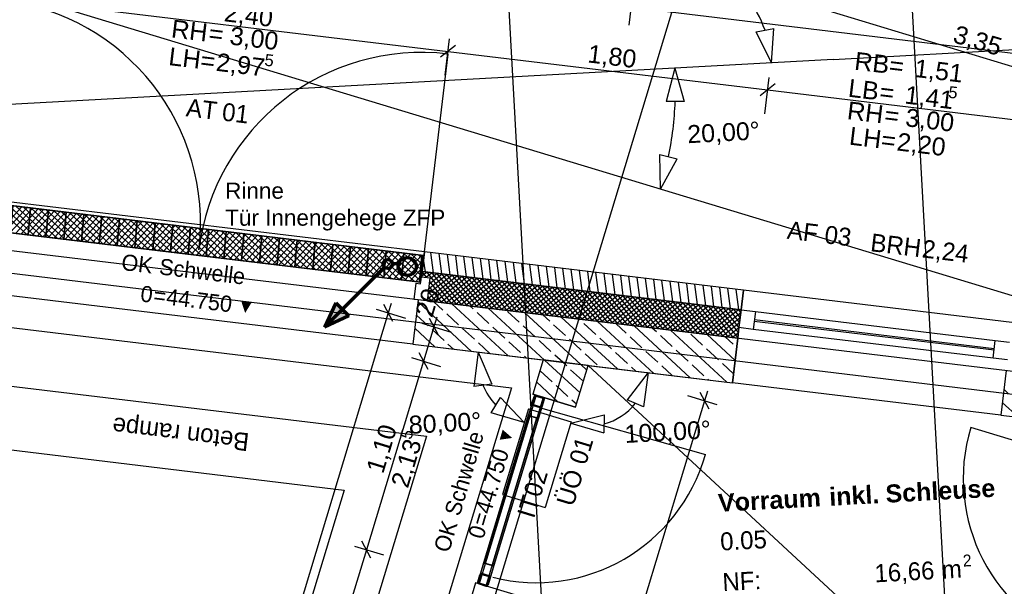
# Model space of a CAD drawing. Extents: x -181 to 1388, y 138 to 979.
# Tile 58 of 82: x 566 to 676, y 741 to 804. Entities that reach past the tile are written whole.
import ezdxf
from ezdxf.lldxf.tags import DXFTag

# ---------------------------------------------------------------- set-up
doc = ezdxf.new("R2010")
doc.units = 0
doc.layers.get('0').update_dxf_attribs({"lineweight": 25})
for name, color, linetype, lineweight, true_color in [('01 Allgemein Beschriftung', 7, 'Continuous', 25, 0x848484), ('01AFU Allgemein Bemaßung', 7, 'Continuous', 25, 0x848484), ('02 Raster Bemaßung', 7, 'Continuous', 25, 0x848484), ('20 Außenwände', 7, 'Continuous', 25, 0x848484), ('20 Bodenaufbau - Gefällelinien', 7, 'Continuous', 25, 0x848484), ('20 Dach Stb-Decke', 7, 'Continuous', 25, 0x848484), ('20 Fundament', 7, 'Continuous', 25, 0x848484), ('20 Gitterwände', 7, 'Continuous', 25, 0x848484), ('20 Höhen Schwellen', 7, 'Continuous', 25, 0x848484), ('20 Innenwände', 7, 'Continuous', 25, 0x848484), ('20 Räume Innen', 7, 'Continuous', 25, 0x848484), ('70 Bodenabläufe+Rinnen', 7, 'Continuous', 25, 0x848484), ('A-0', 7, 'Continuous', 25, 0x848484), ('S_Einrichtung', 7, 'Continuous', 35, 0x9dff9d), ('S_Schmutzwasser', 5, 'Continuous', 70, 0x0000ff)]:
    doc.layers.add(name, color=color, linetype=linetype, lineweight=lineweight, true_color=true_color)
doc.layers.add('02 Raster Gebäude', color=7, linetype='Continuous', lineweight=25)
doc.layers.add('X_Text', color=7, linetype='Continuous', lineweight=25)
doc.styles.get("Standard").update_dxf_attribs({"font": 'arial.ttf'})
tags = doc.linetypes.add('Raster', pattern=[0.2, 0.1, -0.05, 0, -0.05]).pattern_tags.tags
tags[10:11] = [DXFTag(74, 4), DXFTag(75, 0), DXFTag(340, '0'), DXFTag(46, 1.0), DXFTag(50, 0.0), DXFTag(44, 0.0), DXFTag(45, 0.0)]
tags[8:9] = [DXFTag(74, 4), DXFTag(75, 0), DXFTag(340, '0'), DXFTag(46, 1.0), DXFTag(50, 0.0), DXFTag(44, 0.0), DXFTag(45, 0.0)]
tags[6:7] = [DXFTag(74, 4), DXFTag(75, 0), DXFTag(340, '0'), DXFTag(46, 1.0), DXFTag(50, 0.0), DXFTag(44, 0.0), DXFTag(45, 0.0)]
tags[4:5] = [DXFTag(74, 4), DXFTag(75, 0), DXFTag(340, '0'), DXFTag(46, 1.0), DXFTag(50, 0.0), DXFTag(44, 0.0), DXFTag(45, 0.0)]
tags = doc.linetypes.add('Strichlinie', pattern=[0.75, 0.5, -0.25]).pattern_tags.tags
tags[6:7] = [DXFTag(74, 4), DXFTag(75, 0), DXFTag(340, '0'), DXFTag(46, 1.0), DXFTag(50, 0.0), DXFTag(44, 0.0), DXFTag(45, 0.0)]
tags[4:5] = [DXFTag(74, 4), DXFTag(75, 0), DXFTag(340, '0'), DXFTag(46, 1.0), DXFTag(50, 0.0), DXFTag(44, 0.0), DXFTag(45, 0.0)]
tags = doc.linetypes.add('Strichlinie eng', pattern=[0.115, 0.075, -0.04]).pattern_tags.tags
tags[6:7] = [DXFTag(74, 4), DXFTag(75, 0), DXFTag(340, '0'), DXFTag(46, 1.0), DXFTag(50, 0.0), DXFTag(44, 0.0), DXFTag(45, 0.0)]
tags[4:5] = [DXFTag(74, 4), DXFTag(75, 0), DXFTag(340, '0'), DXFTag(46, 1.0), DXFTag(50, 0.0), DXFTag(44, 0.0), DXFTag(45, 0.0)]
tags = doc.linetypes.add('Öffnungslinie Tür Fenster', pattern=[0.115, 0.075, -0.04]).pattern_tags.tags
tags[6:7] = [DXFTag(74, 4), DXFTag(75, 0), DXFTag(340, '0'), DXFTag(46, 1.0), DXFTag(50, 0.0), DXFTag(44, 0.0), DXFTag(45, 0.0)]
tags[4:5] = [DXFTag(74, 4), DXFTag(75, 0), DXFTag(340, '0'), DXFTag(46, 1.0), DXFTag(50, 0.0), DXFTag(44, 0.0), DXFTag(45, 0.0)]

# ---------------------------------------------------------------- blocks, each defined once
blk = doc.blocks.new('Referenz-A07F5V09WF')
at = {"layer": '01AFU Allgemein Bemaßung', "lineweight": -2}
for p, q in [((564.56, 806.88), (614.21, 800.9)), ((634.44, 803.84), (634.85, 807.23)), ((634.68, 805.83), (741.52, 792.96)), ((613.88, 798.23), (614.37, 802.3)), ((615.04, 801.56), (613.37, 800.25)), ((614.21, 800.9), (649.9, 796.6)), ((649.58, 793.93), (650.07, 798)), ((650.73, 797.26), (649.06, 795.95)), ((649.9, 796.6), (679.88, 792.99)), ((608.02, 770.76), (607.02, 772.63)), ((607.85, 772.77), (607.52, 771.7)), ((607.52, 771.7), (553.11, 592.25)), ((606.17, 772.11), (609.43, 771.12)), ((612.94, 771.23), (612.62, 770.15)), ((611.27, 770.56), (614.53, 769.57)), ((612.62, 770.15), (611.46, 766.32)), ((613.12, 769.22), (612.12, 771.09)), ((611.96, 765.39), (610.96, 767.26)), ((617.57, 767.33), (617.09, 763.49)), ((617.57, 767.33), (619.07, 763.77)), ((611.46, 766.32), (605.07, 745.27)), ((610.11, 766.73), (613.37, 765.74)), ((636.57, 765.04), (634.19, 761.99)), ((636.57, 765.04), (636.04, 761.21)), ((619.07, 763.77), (617.09, 763.49)), ((640.95, 762.48), (644.21, 761.49)), ((643.36, 760.96), (642.36, 762.84)), ((643.19, 762.98), (642.86, 761.9)), ((619, 760.56), (620.05, 762.27)), ((622.7, 759.46), (620.05, 762.27)), ((642.86, 761.9), (625.09, 703.34)), ((636.04, 761.21), (634.19, 761.99)), ((622.7, 759.46), (619, 760.56)), ((627.9, 759.38), (631.65, 760.33)), ((631.65, 760.33), (631.62, 758.33)), ((627.9, 759.38), (631.62, 758.33)), ((605.57, 744.33), (604.57, 746.21)), ((605.07, 745.27), (581.2, 666.54)), ((603.73, 745.68), (606.99, 744.69))]:
    blk.add_line(p, q, dxfattribs=at)
for centre, major_axis, end_param in [((624.82, 766.45), (-6.74, -2.82), 0.363779), ((629.86, 765.84), (1.77, -6.52), 0.625311)]:
    blk.add_ellipse(centre, major_axis=major_axis, ratio=1, start_param=0, end_param=end_param, dxfattribs=at)
at = {"layer": '02 Raster Bemaßung', "lineweight": -2}
for p, q in [((640.73, 810.3), (704.89, 790.85)), ((648.63, 803.08), (650.59, 803.47)), ((650.35, 799.62), (650.59, 803.47)), ((650.35, 799.62), (648.63, 803.08)), ((639.55, 799.02), (638.58, 795.29)), ((639.55, 799.02), (640.58, 795.3)), ((640.58, 795.3), (638.58, 795.29)), ((637.87, 789.4), (639.81, 788.91)), ((637.93, 785.53), (637.87, 789.4)), ((637.93, 785.53), (639.81, 788.91))]:
    blk.add_line(p, q, dxfattribs=at)
for centre, major_axis, end_param in [((637.27, 798.9), (12.34, 4.37), 0.649594), ((600.49, 796.89), (38.35, -7.73), 0.158195)]:
    blk.add_ellipse(centre, major_axis=major_axis, ratio=1, start_param=0, end_param=end_param, dxfattribs=at)
at = {"layer": '02 Raster Gebäude', "linetype": 'Raster', "lineweight": -2, "ltscale": 56.250004}
for p, q in [((658.77, 938.92), (695.78, 262.8)), ((613.84, 936.46), (650.81, 260.98)), ((1025.39, 668.07), (295.57, 889.33)), ((301.62, 807.89), (815.81, 745.97)), ((478.81, 276.29), (639.42, 805.98)), ((657.21, 799.99), (724.1, 803.65)), ((657.21, 799.99), (306.06, 780.77))]:
    blk.add_line(p, q, dxfattribs=at)
at = {"layer": '02 Raster Gebäude', "linetype": 'ByBlock', "lineweight": -2, "ltscale": 56.250004}
blk.add_line((657.21, 799.99), (657.21, 799.99), dxfattribs=at)
blk.add_line((657.21, 799.99), (657.21, 799.99), dxfattribs=at)
at = {"layer": '20 Außenwände', "linetype": 'Strichlinie eng', "lineweight": -2, "ltscale": 56.250004}
blk.add_line((611.22, 775.74), (614.21, 800.6), dxfattribs=at)
at = {"layer": '20 Außenwände', "lineweight": -2}
for p, q in [((611.57, 778.52), (561.81, 784.51)), ((611.57, 778.52), (611.31, 776.34)), ((647.2, 774.23), (611.57, 778.52)), ((612.58, 776.19), (612.29, 778.44)), ((613.5, 776.07), (613.21, 778.32)), ((614.42, 775.96), (614.13, 778.21)), ((615.34, 775.85), (615.05, 778.1)), ((616.26, 775.74), (615.97, 777.99)), ((617.19, 775.63), (616.9, 777.88)), ((611.66, 776.3), (611.47, 777.71)), ((618.11, 775.52), (617.82, 777.77)), ((619.03, 775.41), (618.74, 777.66)), ((619.95, 775.3), (619.66, 777.55)), ((620.87, 775.19), (620.58, 777.44)), ((621.79, 775.08), (621.5, 777.33)), ((622.72, 774.96), (622.43, 777.21)), ((623.64, 774.85), (623.35, 777.1)), ((624.56, 774.74), (624.27, 776.99)), ((625.48, 774.63), (625.19, 776.88)), ((626.4, 774.52), (626.11, 776.77)), ((611.12, 774.95), (611.22, 775.74)), ((611.22, 775.74), (612.17, 775.63)), ((611.31, 776.34), (611.24, 775.74)), ((611.88, 776.27), (611.24, 775.77)), ((611.24, 775.74), (612.17, 775.63)), ((611.3, 776.27), (611.76, 775.68)), ((646.94, 772.05), (611.31, 776.34)), ((611.32, 776.34), (611.31, 776.33)), ((612.44, 776.2), (611.77, 775.68)), ((611.8, 776.28), (614.59, 772.72)), ((612.17, 775.63), (611.86, 773.05)), ((615.25, 775.86), (611.88, 773.22)), ((614.69, 775.93), (611.95, 773.78)), ((614.13, 776), (612.01, 774.34)), ((613.57, 776.07), (612.08, 774.9)), ((613, 776.13), (612.15, 775.46)), ((615.81, 775.8), (612.25, 773)), ((612.36, 776.21), (615.15, 772.65)), ((616.37, 775.73), (612.81, 772.93)), ((612.92, 776.14), (615.71, 772.58)), ((616.94, 775.66), (613.38, 772.87)), ((613.48, 776.08), (616.28, 772.52)), ((617.5, 775.59), (613.94, 772.8)), ((614.04, 776.01), (616.84, 772.45)), ((614.6, 775.94), (617.4, 772.38)), ((615.17, 775.87), (617.96, 772.31)), ((615.73, 775.81), (618.52, 772.25)), ((616.29, 775.74), (619.08, 772.18)), ((616.85, 775.67), (619.65, 772.11)), ((617.41, 775.6), (620.21, 772.04)), ((627.32, 774.41), (627.03, 776.66)), ((628.25, 774.3), (627.96, 776.55)), ((629.17, 774.19), (628.88, 776.44)), ((630.09, 774.08), (629.8, 776.33)), ((631.01, 773.97), (630.72, 776.22)), ((631.93, 773.85), (631.64, 776.1)), ((632.85, 773.74), (632.56, 775.99)), ((633.78, 773.63), (633.49, 775.88)), ((634.7, 773.52), (634.41, 775.77)), ((635.62, 773.41), (635.33, 775.66)), ((610.41, 773.22), (610.62, 775.01)), ((610.62, 775.01), (611.12, 774.95)), ((612.05, 774.66), (613.47, 772.85)), ((612.12, 775.22), (614.03, 772.79)), ((618.06, 775.52), (614.5, 772.73)), ((618.62, 775.46), (615.06, 772.66)), ((619.18, 775.39), (615.62, 772.6)), ((619.74, 775.32), (616.18, 772.53)), ((620.31, 775.25), (616.75, 772.46)), ((620.87, 775.19), (617.31, 772.39)), ((621.43, 775.12), (617.87, 772.32)), ((617.97, 775.54), (620.77, 771.98)), ((621.99, 775.05), (618.43, 772.26)), ((618.54, 775.47), (621.33, 771.91)), ((622.55, 774.98), (618.99, 772.19)), ((619.1, 775.4), (621.89, 771.84)), ((623.11, 774.92), (619.55, 772.12)), ((619.66, 775.33), (622.45, 771.77)), ((623.67, 774.85), (620.12, 772.05)), ((620.22, 775.26), (623.02, 771.7)), ((624.24, 774.78), (620.68, 771.99)), ((620.78, 775.2), (623.58, 771.64)), ((624.8, 774.71), (621.24, 771.92)), ((621.34, 775.13), (624.14, 771.57)), ((625.36, 774.65), (621.8, 771.85)), ((621.91, 775.06), (624.7, 771.5)), ((625.92, 774.58), (622.36, 771.78)), ((622.47, 774.99), (625.26, 771.43)), ((626.48, 774.51), (622.92, 771.72)), ((623.03, 774.93), (625.82, 771.37)), ((623.59, 774.86), (626.39, 771.3)), ((624.15, 774.79), (626.95, 771.23)), ((624.71, 774.72), (627.51, 771.16)), ((625.28, 774.66), (628.07, 771.1)), ((625.84, 774.59), (628.63, 771.03)), ((626.4, 774.52), (629.19, 770.96)), ((636.54, 773.3), (636.25, 775.55)), ((637.46, 773.19), (637.17, 775.44)), ((638.38, 773.08), (638.09, 775.33)), ((639.31, 772.97), (639.02, 775.22)), ((640.23, 772.86), (639.94, 775.11)), ((641.15, 772.74), (640.86, 774.99)), ((642.07, 772.63), (641.78, 774.88)), ((642.99, 772.52), (642.7, 774.77)), ((643.91, 772.41), (643.62, 774.66)), ((644.83, 772.3), (644.55, 774.55)), ((610.27, 768.2), (560.63, 774.18)), ((611.92, 773.53), (612.34, 772.99)), ((611.98, 774.1), (612.91, 772.92)), ((627.04, 774.44), (623.49, 771.65)), ((627.61, 774.38), (624.05, 771.58)), ((628.17, 774.31), (624.61, 771.51)), ((628.73, 774.24), (625.17, 771.45)), ((629.29, 774.17), (625.73, 771.38)), ((629.85, 774.1), (626.29, 771.31)), ((630.41, 774.04), (626.85, 771.24)), ((626.96, 774.45), (629.76, 770.89)), ((630.98, 773.97), (627.42, 771.17)), ((627.52, 774.39), (630.32, 770.83)), ((631.54, 773.9), (627.98, 771.11)), ((628.08, 774.32), (630.88, 770.76)), ((632.1, 773.83), (628.54, 771.04)), ((628.65, 774.25), (631.44, 770.69)), ((632.66, 773.77), (629.1, 770.97)), ((629.21, 774.18), (632, 770.62)), ((633.22, 773.7), (629.66, 770.9)), ((629.77, 774.11), (632.56, 770.56)), ((633.78, 773.63), (630.22, 770.84)), ((630.33, 774.05), (633.12, 770.49)), ((634.35, 773.56), (630.79, 770.77)), ((630.89, 773.98), (633.69, 770.42)), ((634.91, 773.5), (631.35, 770.7)), ((631.45, 773.91), (634.25, 770.35)), ((635.47, 773.43), (631.91, 770.63)), ((632.02, 773.84), (634.81, 770.28)), ((632.58, 773.78), (635.37, 770.22)), ((633.14, 773.71), (635.93, 770.15)), ((633.7, 773.64), (636.49, 770.08)), ((634.26, 773.57), (637.06, 770.01)), ((634.82, 773.51), (637.62, 769.95)), ((635.39, 773.44), (638.18, 769.88)), ((645.76, 772.19), (645.47, 774.44)), ((646.68, 772.08), (646.39, 774.33)), ((647.2, 774.23), (646.94, 772.05)), ((677.19, 770.62), (647.2, 774.23)), ((610.87, 773.17), (610.27, 768.2)), ((611.86, 773.05), (610.41, 773.22)), ((616.83, 767.41), (610.84, 772.94)), ((611.86, 773.05), (610.87, 773.17)), ((646.56, 768.87), (611.86, 773.05)), ((613.61, 772.01), (612.59, 772.96)), ((620.9, 766.92), (614.62, 772.72)), ((617, 772.15), (616.66, 772.47)), ((636.03, 773.36), (632.47, 770.57)), ((636.59, 773.29), (633.03, 770.5)), ((637.15, 773.23), (633.59, 770.43)), ((637.72, 773.16), (634.16, 770.36)), ((638.28, 773.09), (634.72, 770.3)), ((638.84, 773.02), (635.28, 770.23)), ((639.4, 772.95), (635.84, 770.16)), ((635.95, 773.37), (638.74, 769.81)), ((639.96, 772.89), (636.4, 770.09)), ((636.51, 773.3), (639.3, 769.74)), ((640.52, 772.82), (636.96, 770.03)), ((637.07, 773.24), (639.86, 769.68)), ((641.09, 772.75), (637.53, 769.96)), ((637.63, 773.17), (640.43, 769.61)), ((641.65, 772.68), (638.09, 769.89)), ((638.19, 773.1), (640.99, 769.54)), ((642.21, 772.62), (638.65, 769.82)), ((638.75, 773.03), (641.55, 769.47)), ((642.77, 772.55), (639.21, 769.75)), ((639.32, 772.96), (642.11, 769.41)), ((643.33, 772.48), (639.77, 769.69)), ((639.88, 772.9), (642.67, 769.34)), ((643.89, 772.41), (640.33, 769.62)), ((640.44, 772.83), (643.23, 769.27)), ((644.46, 772.35), (640.9, 769.55)), ((641, 772.76), (643.8, 769.2)), ((645.02, 772.28), (641.46, 769.48)), ((641.56, 772.69), (644.36, 769.13)), ((642.12, 772.63), (644.92, 769.07)), ((642.69, 772.56), (645.48, 769)), ((643.25, 772.49), (646.04, 768.93)), ((643.81, 772.42), (646.56, 768.91)), ((644.37, 772.36), (646.63, 769.48)), ((644.93, 772.29), (646.7, 770.04)), ((611.98, 770.25), (610.66, 771.47)), ((615.38, 770.39), (614.05, 771.61)), ((618.77, 770.53), (617.44, 771.75)), ((624.98, 766.43), (618.69, 772.23)), ((622.16, 770.66), (620.84, 771.88)), ((629.05, 765.94), (622.77, 771.73)), ((625.55, 770.8), (624.8, 771.49)), ((633.12, 765.45), (626.84, 771.24)), ((645.58, 772.21), (642.02, 769.42)), ((646.14, 772.14), (642.58, 769.35)), ((646.7, 772.08), (643.14, 769.28)), ((646.9, 771.73), (643.7, 769.21)), ((645.49, 772.22), (646.77, 770.6)), ((646.06, 772.15), (646.84, 771.16)), ((646.62, 772.09), (646.9, 771.72)), ((646.94, 772.05), (646.7, 770.06)), ((646.94, 772.05), (648.53, 771.86)), ((648.53, 771.86), (648.29, 769.87)), ((648.53, 771.86), (675.34, 768.63)), ((620.53, 768.9), (619.21, 770.12)), ((623.92, 769.04), (622.6, 770.26)), ((627.31, 769.17), (625.99, 770.39)), ((628.94, 770.94), (628.87, 771)), ((630.71, 769.31), (629.38, 770.53)), ((637.19, 764.96), (630.91, 770.75)), ((634.1, 769.45), (632.95, 770.51)), ((641.26, 764.47), (634.98, 770.26)), ((646.84, 771.16), (644.27, 769.15)), ((646.77, 770.6), (644.83, 769.08)), ((675.21, 767.53), (648.4, 770.76)), ((648.42, 770.96), (675.23, 767.73)), ((612.76, 767.9), (610.48, 770)), ((613.75, 768.62), (612.43, 769.84)), ((617.14, 768.76), (615.82, 769.98)), ((635.86, 767.82), (634.54, 769.04)), ((637.49, 769.59), (637.02, 770.02)), ((639.25, 767.96), (637.93, 769.18)), ((645.34, 763.98), (639.06, 769.77)), ((642.64, 768.1), (641.32, 769.32)), ((646.26, 766.39), (643.13, 769.28)), ((646.04, 768.23), (645.16, 769.04)), ((646.7, 770.04), (645.39, 769.01)), ((646.63, 769.48), (645.95, 768.94)), ((646.7, 770.06), (646.56, 768.87)), ((648.29, 769.87), (646.7, 770.06)), ((675.1, 766.64), (648.29, 769.87)), ((610.27, 768.2), (624.82, 766.45)), ((610.36, 768.49), (610.31, 768.53)), ((614.8, 767.66), (614.19, 768.22)), ((618.87, 767.17), (617.58, 768.35)), ((622.3, 767.27), (620.97, 768.49)), ((625.69, 767.41), (624.36, 768.63)), ((629.08, 767.55), (627.76, 768.77)), ((632.47, 767.68), (631.15, 768.9)), ((646.56, 768.87), (645.96, 763.91)), ((646.56, 768.92), (646.51, 768.88)), ((675.1, 766.64), (675.34, 768.63)), ((675.34, 768.63), (676.93, 768.44)), ((622.94, 766.68), (622.74, 766.86)), ((627.01, 766.19), (626.13, 767)), ((630.84, 765.92), (629.52, 767.14)), ((634.23, 766.06), (632.91, 767.28)), ((637.63, 766.19), (636.3, 767.41)), ((641.02, 766.33), (639.69, 767.55)), ((644.41, 766.47), (643.09, 767.69)), ((629.86, 765.84), (645.96, 763.91)), ((639.23, 764.72), (638.07, 765.79)), ((642.78, 764.7), (641.46, 765.92)), ((646.08, 764.92), (644.85, 766.06)), ((676.69, 766.45), (675.1, 766.64)), ((635.16, 765.21), (634.68, 765.65)), ((676.54, 765.26), (675.94, 760.29)), ((643.3, 764.23), (643.22, 764.3)), ((675.94, 760.29), (645.96, 763.91)), ((676.83, 762.69), (676.29, 763.19)), ((677.92, 760.06), (676.12, 761.72)), ((675.94, 760.29), (701.76, 757.19))]:
    blk.add_line(p, q, dxfattribs=at)
blk.add_ellipse((561.5, 781.73), major_axis=(24.86, -2.99), ratio=1, start_param=0, end_param=1.570796, dxfattribs=at)
at = {"layer": '20 Außenwände', "linetype": 'Strichlinie eng', "lineweight": -2, "ltscale": 40.625}
blk.add_ellipse((611.22, 775.74), major_axis=(2.99, 24.86), ratio=1, start_param=0, end_param=1.570796, dxfattribs=at)
at = {"layer": '20 Bodenaufbau - Gefällelinien', "linetype": 'Öffnungslinie Tür Fenster', "lineweight": -2, "ltscale": 56.250004}
blk.add_line((629.86, 765.84), (672.21, 726.67), dxfattribs=at)
at = {"layer": '20 Dach Stb-Decke', "linetype": 'Öffnungslinie Tür Fenster', "lineweight": -2, "ltscale": 56.250004}
blk.add_line((737.73, 757.89), (457.93, 791.59), dxfattribs=at)
at = {"layer": '20 Fundament', "linetype": 'Öffnungslinie Tür Fenster', "lineweight": -2, "ltscale": 56.250004}
for p, q in [((457.65, 783.06), (621.27, 763.35)), ((553.47, 764.97), (611.8, 757.95)), ((621.27, 763.35), (567.89, 587.3)), ((545.61, 758.8), (602.58, 751.93)), ((611.8, 757.95), (604.74, 734.68)), ((602.58, 751.93), (595.92, 729.96))]:
    blk.add_line(p, q, dxfattribs=at)
at = {"layer": '20 Gitterwände', "linetype": 'Strichlinie eng', "lineweight": -2, "ltscale": 56.250004}
for p, q in [((624.04, 762.51), (618.48, 744.17)), ((623.85, 762.46), (623.8, 762.37)), ((623.94, 762.51), (623.85, 762.46)), ((624.04, 762.51), (623.94, 762.51)), ((624.81, 762.27), (624.04, 762.51)), ((623.8, 762.37), (618.29, 744.23)), ((624.81, 762.27), (619.25, 743.94)), ((624.94, 762.03), (619.44, 743.88)), ((624.9, 762.22), (624.81, 762.27)), ((624.95, 762.13), (624.9, 762.22)), ((624.94, 762.03), (624.95, 762.13)), ((618.29, 744.23), (617.53, 741.7)), ((618.48, 744.17), (617.66, 741.45)), ((619.25, 743.94), (618.43, 741.22)), ((619.44, 743.88), (618.68, 741.35)), ((617.53, 741.7), (617.52, 741.6)), ((617.52, 741.6), (617.57, 741.51)), ((617.57, 741.51), (617.66, 741.45)), ((617.66, 741.45), (618.43, 741.22)), ((618.43, 741.22), (618.53, 741.22)), ((618.53, 741.22), (618.62, 741.27)), ((618.62, 741.27), (618.68, 741.35))]:
    blk.add_line(p, q, dxfattribs=at)
at = {"layer": '20 Gitterwände', "lineweight": -2}
for p, q in [((624.03, 762.51), (623.74, 762.2)), ((623.8, 762.37), (623.85, 762.46)), ((623.85, 762.46), (623.94, 762.51)), ((623.89, 762.34), (623.92, 762.39)), ((623.92, 762.39), (623.96, 762.41)), ((623.94, 762.51), (624.04, 762.51)), ((623.96, 762.41), (624.02, 762.41)), ((624.02, 762.41), (624.78, 762.18)), ((624.04, 762.51), (624.81, 762.27)), ((623.51, 761.42), (623.16, 760.27)), ((624.65, 761.07), (623.51, 761.42)), ((623.56, 761.61), (623.8, 762.37)), ((623.56, 761.5), (623.56, 761.61)), ((623.56, 761.5), (623.61, 761.41)), ((623.61, 761.41), (623.7, 761.36)), ((623.66, 761.58), (623.89, 762.34)), ((623.66, 761.53), (623.66, 761.58)), ((623.66, 761.53), (623.68, 761.48)), ((623.73, 761.45), (623.66, 761.38)), ((623.68, 761.48), (623.73, 761.45)), ((623.7, 761.36), (624.46, 761.13)), ((623.73, 761.45), (624.49, 761.22)), ((624.56, 762.35), (624.49, 762.27)), ((624.59, 761.25), (624.62, 761.29)), ((624.62, 761.29), (624.85, 762.05)), ((624.71, 761.26), (624.94, 762.03)), ((624.78, 762.18), (624.83, 762.15)), ((624.81, 762.27), (624.9, 762.22)), ((624.83, 762.15), (624.85, 762.11)), ((624.85, 762.05), (624.85, 762.11)), ((624.9, 762.22), (624.95, 762.13)), ((624.94, 762.03), (624.95, 762.13)), ((623.16, 760.27), (618.17, 743.81)), ((623.35, 760.21), (618.36, 743.75)), ((618.36, 743.75), (623.35, 760.21)), ((623.35, 760.21), (623.16, 760.27)), ((623.16, 760.27), (624.31, 759.92)), ((624.11, 759.98), (623.35, 760.21)), ((624.31, 759.92), (624.65, 761.07)), ((624.46, 761.13), (624.57, 761.12)), ((624.49, 761.22), (624.54, 761.22)), ((624.54, 761.22), (624.59, 761.25)), ((624.57, 761.12), (624.66, 761.17)), ((624.66, 761.17), (624.71, 761.26)), ((619.12, 743.52), (624.11, 759.98)), ((624.11, 759.98), (619.12, 743.52)), ((619.31, 743.46), (624.31, 759.92)), ((624.31, 759.92), (624.11, 759.98)), ((618.17, 743.81), (617.82, 742.66)), ((619.31, 743.46), (618.17, 743.81)), ((618.17, 743.81), (618.36, 743.75)), ((618.36, 743.75), (619.12, 743.52)), ((617.92, 742.61), (617.75, 742.42)), ((617.81, 742.56), (617.91, 742.61)), ((617.82, 742.66), (618.97, 742.31)), ((617.91, 742.61), (618.01, 742.6)), ((618.01, 742.6), (618.78, 742.37)), ((618.97, 742.31), (619.31, 743.46)), ((619.12, 743.52), (619.31, 743.46)), ((617.52, 741.6), (617.53, 741.7)), ((617.52, 741.6), (617.57, 741.51)), ((617.53, 741.7), (617.76, 742.47)), ((617.57, 741.51), (617.66, 741.45)), ((617.65, 741.58), (617.58, 741.5)), ((617.62, 741.67), (617.86, 742.44)), ((617.62, 741.62), (617.62, 741.67)), ((617.62, 741.62), (617.65, 741.58)), ((617.65, 741.58), (617.69, 741.55)), ((617.69, 741.55), (618.46, 741.32)), ((617.76, 742.47), (617.81, 742.56)), ((617.86, 742.44), (617.88, 742.48)), ((617.88, 742.48), (617.93, 742.51)), ((617.93, 742.51), (617.98, 742.51)), ((617.98, 742.51), (618.75, 742.27)), ((618.47, 742.46), (618.39, 742.38)), ((618.58, 741.38), (618.81, 742.15)), ((618.68, 741.35), (618.91, 742.12)), ((618.75, 742.27), (618.79, 742.25)), ((618.78, 742.37), (618.86, 742.32)), ((618.79, 742.25), (618.81, 742.2)), ((618.81, 742.15), (618.81, 742.2)), ((618.86, 742.32), (618.91, 742.22)), ((618.91, 742.12), (618.91, 742.22)), ((617.66, 741.45), (618.43, 741.22)), ((618.43, 741.22), (618.53, 741.22)), ((618.46, 741.32), (618.51, 741.32)), ((618.51, 741.32), (618.55, 741.34)), ((618.53, 741.22), (618.62, 741.27)), ((618.55, 741.34), (618.58, 741.38)), ((618.62, 741.27), (618.68, 741.35))]:
    blk.add_line(p, q, dxfattribs=at)
at = {"layer": '20 Gitterwände', "linetype": 'Strichlinie', "lineweight": -2, "ltscale": 56.250004}
for p, q in [((624.53, 761.11), (642.95, 755.9)), ((690.92, 753.38), (672.6, 758.92))]:
    blk.add_line(p, q, dxfattribs=at)
for centre, major_axis in [((691.41, 753.22), (-18.81, 5.7)), ((624.03, 761.24), (-4.84, -19.05))]:
    blk.add_ellipse(centre, major_axis=major_axis, ratio=1, start_param=0, end_param=1.544563, dxfattribs=at)
at = {"layer": '20 Innenwände', "lineweight": -2}
for p, q in [((624.82, 766.45), (623.66, 762.62)), ((628.94, 762.78), (624.98, 766.43)), ((627.45, 765.78), (627.01, 766.19)), ((628.45, 761.17), (629.86, 765.84)), ((629.71, 765.33), (629.05, 765.94)), ((625.83, 764.02), (624.5, 765.24)), ((629.22, 764.15), (627.89, 765.37)), ((626.5, 761.76), (624.08, 764)), ((627.59, 762.39), (626.27, 763.61)), ((628.45, 761.17), (623.66, 762.62)), ((623.86, 762.56), (623.69, 762.72)), ((628.55, 761.51), (628.03, 761.98)), ((623.17, 760.99), (620.27, 751.42)), ((623.17, 760.99), (627.95, 759.54)), ((627.95, 759.54), (625.05, 749.97)), ((620.27, 751.42), (625.05, 749.97)), ((617.28, 741.57), (593.41, 662.83)), ((622.06, 740.12), (617.28, 741.57))]:
    blk.add_line(p, q, dxfattribs=at)
at = {"layer": '70 Bodenabläufe+Rinnen', "lineweight": -2}
for p, q in [((561.82, 784.11), (611.46, 778.13)), ((567.14, 780.45), (563.37, 783.92)), ((566.56, 783.54), (564.06, 780.82)), ((567.99, 780.35), (564.22, 783.82)), ((567.18, 783.47), (564.67, 780.75)), ((568.84, 780.24), (565.07, 783.72)), ((567.79, 783.39), (565.28, 780.67)), ((568.4, 783.32), (565.89, 780.6)), ((569.69, 780.14), (565.92, 783.62)), ((570.54, 780.04), (566.77, 783.51)), ((571.39, 779.94), (567.62, 783.41)), ((572.23, 779.83), (568.47, 783.31)), ((569.01, 783.24), (566.51, 780.52)), ((569.63, 783.17), (567.12, 780.45)), ((570.24, 783.1), (567.73, 780.38)), ((570.85, 783.02), (568.34, 780.3)), ((571.46, 782.95), (568.95, 780.23)), ((573.08, 779.73), (569.31, 783.21)), ((572.07, 782.88), (569.57, 780.16)), ((573.93, 779.63), (570.16, 783.11)), ((572.69, 782.8), (570.18, 780.08)), ((573.3, 782.73), (570.79, 780.01)), ((574.78, 779.53), (571.01, 783)), ((573.91, 782.65), (571.4, 779.93)), ((575.63, 779.43), (571.86, 782.9)), ((574.52, 782.58), (572.01, 779.86)), ((575.13, 782.51), (572.63, 779.79)), ((576.48, 779.32), (572.71, 782.8)), ((575.75, 782.43), (573.24, 779.71)), ((577.32, 779.22), (573.56, 782.7)), ((576.36, 782.36), (573.85, 779.64)), ((578.17, 779.12), (574.4, 782.6)), ((576.97, 782.29), (574.46, 779.57)), ((577.58, 782.21), (575.08, 779.49)), ((579.02, 779.02), (575.25, 782.49)), ((579.87, 778.92), (576.1, 782.39)), ((580.72, 778.81), (576.95, 782.29)), ((581.57, 778.71), (577.8, 782.19)), ((611.1, 775.15), (561.46, 781.13)), ((578.2, 782.14), (575.69, 779.42)), ((578.81, 782.06), (576.3, 779.35)), ((579.42, 781.99), (576.91, 779.27)), ((580.03, 781.92), (577.52, 779.2)), ((580.64, 781.84), (578.14, 779.12)), ((582.42, 778.61), (578.65, 782.08)), ((581.26, 781.77), (578.75, 779.05)), ((581.87, 781.7), (579.36, 778.98)), ((583.26, 778.51), (579.49, 781.98)), ((582.48, 781.62), (579.97, 778.9)), ((584.11, 778.4), (580.34, 781.88)), ((583.09, 781.55), (580.58, 778.83)), ((584.96, 778.3), (581.19, 781.78)), ((583.7, 781.48), (581.2, 778.76)), ((584.32, 781.4), (581.81, 778.68)), ((585.81, 778.2), (582.04, 781.68)), ((584.93, 781.33), (582.42, 778.61)), ((586.66, 778.1), (582.89, 781.57)), ((585.54, 781.25), (583.03, 778.53)), ((586.15, 781.18), (583.65, 778.46)), ((587.51, 778), (583.74, 781.47)), ((586.77, 781.11), (584.26, 778.39)), ((588.35, 777.89), (584.58, 781.37)), ((589.2, 777.79), (585.43, 781.27)), ((590.05, 777.69), (586.28, 781.16)), ((587.38, 781.03), (584.87, 778.31)), ((587.99, 780.96), (585.48, 778.24)), ((588.6, 780.89), (586.09, 778.17)), ((589.21, 780.81), (586.71, 778.09)), ((590.9, 777.59), (587.13, 781.06)), ((589.83, 780.74), (587.32, 778.02)), ((590.44, 780.66), (587.93, 777.94)), ((591.75, 777.48), (587.98, 780.96)), ((591.05, 780.59), (588.54, 777.87)), ((592.6, 777.38), (588.83, 780.86)), ((591.66, 780.52), (589.15, 777.8)), ((593.44, 777.28), (589.67, 780.76)), ((592.27, 780.44), (589.77, 777.72)), ((592.89, 780.37), (590.38, 777.65)), ((594.29, 777.18), (590.52, 780.65)), ((593.5, 780.3), (590.99, 777.58)), ((595.14, 777.08), (591.37, 780.55)), ((594.11, 780.22), (591.6, 777.5)), ((595.99, 776.97), (592.22, 780.45)), ((594.72, 780.15), (592.22, 777.43)), ((595.34, 780.07), (592.83, 777.35)), ((596.84, 776.87), (593.07, 780.35)), ((595.95, 780), (593.44, 777.28)), ((597.69, 776.77), (593.92, 780.25)), ((598.53, 776.67), (594.77, 780.14)), ((599.38, 776.57), (595.61, 780.04)), ((596.56, 779.93), (594.05, 777.21)), ((597.17, 779.85), (594.66, 777.13)), ((597.78, 779.78), (595.28, 777.06)), ((598.4, 779.71), (595.89, 776.99)), ((600.23, 776.46), (596.46, 779.94)), ((599.01, 779.63), (596.5, 776.91)), ((599.62, 779.56), (597.11, 776.84)), ((601.08, 776.36), (597.31, 779.84)), ((600.23, 779.48), (597.72, 776.77)), ((601.93, 776.26), (598.16, 779.73)), ((600.84, 779.41), (598.34, 776.69)), ((601.46, 779.34), (598.95, 776.62)), ((602.78, 776.16), (599.01, 779.63)), ((602.07, 779.26), (599.56, 776.54)), ((603.62, 776.05), (599.86, 779.53)), ((602.68, 779.19), (600.17, 776.47)), ((604.47, 775.95), (600.7, 779.43)), ((603.29, 779.12), (600.79, 776.4)), ((603.91, 779.04), (601.4, 776.32)), ((605.32, 775.85), (601.55, 779.33)), ((604.52, 778.97), (602.01, 776.25)), ((606.17, 775.75), (602.4, 779.22)), ((605.13, 778.89), (602.62, 776.18)), ((607.02, 775.65), (603.25, 779.12)), ((607.87, 775.54), (604.1, 779.02)), ((608.72, 775.44), (604.95, 778.92)), ((605.74, 778.82), (603.23, 776.1)), ((606.35, 778.75), (603.85, 776.03)), ((606.97, 778.67), (604.46, 775.95)), ((607.58, 778.6), (605.07, 775.88)), ((608.19, 778.53), (605.68, 775.81)), ((609.56, 775.34), (605.79, 778.81)), ((608.8, 778.45), (606.29, 775.73)), ((610.41, 775.24), (606.64, 778.71)), ((609.41, 778.38), (606.91, 775.66)), ((611.12, 775.27), (607.49, 778.61)), ((610.03, 778.31), (607.52, 775.59)), ((610.64, 778.23), (608.13, 775.51)), ((611.19, 775.88), (608.34, 778.51)), ((611.25, 778.16), (608.74, 775.44)), ((611.27, 776.49), (609.19, 778.41)), ((611.34, 777.1), (610.04, 778.3)), ((611.41, 777.71), (610.88, 778.2)), ((611.46, 778.13), (611.1, 775.15)), ((611.4, 777.58), (609.36, 775.36)), ((611.29, 776.73), (609.97, 775.29)), ((611.19, 775.88), (610.58, 775.22))]:
    blk.add_line(p, q, dxfattribs=at)
at = {"layer": 'A-0', "linetype": 'Continuous', "lineweight": -2, "ltscale": 312.5}
for p, q in [((611.46, 778.13), (561.82, 784.11)), ((561.46, 781.13), (611.1, 775.15)), ((611.1, 775.15), (611.46, 778.13)), ((611.57, 778.52), (611.31, 776.34)), ((647.2, 774.23), (611.57, 778.52)), ((611.31, 776.34), (611.24, 775.74)), ((611.24, 775.74), (612.17, 775.63)), ((611.31, 776.34), (646.94, 772.05)), ((646.94, 772.05), (611.31, 776.34)), ((612.17, 775.63), (611.86, 773.05)), ((646.94, 772.05), (647.2, 774.23)), ((610.87, 773.17), (610.27, 768.2)), ((611.86, 773.05), (610.87, 773.17)), ((611.86, 773.05), (646.56, 768.87)), ((646.56, 768.87), (611.86, 773.05)), ((646.56, 768.87), (646.94, 772.05)), ((610.27, 768.2), (645.96, 763.91)), ((645.96, 763.91), (646.56, 768.87)), ((624.82, 766.45), (623.66, 762.62)), ((629.86, 765.84), (624.82, 766.45)), ((628.45, 761.17), (629.86, 765.84)), ((676.54, 765.26), (675.94, 760.29)), ((623.66, 762.62), (628.45, 761.17)), ((623.85, 762.46), (623.8, 762.37)), ((623.94, 762.51), (623.85, 762.46)), ((623.89, 762.34), (623.92, 762.39)), ((623.92, 762.39), (623.96, 762.41)), ((624.04, 762.51), (623.94, 762.51)), ((623.96, 762.41), (624.02, 762.41)), ((624.02, 762.41), (624.78, 762.18)), ((624.81, 762.27), (624.04, 762.51)), ((623.8, 762.37), (623.56, 761.61)), ((623.56, 761.61), (623.56, 761.5)), ((623.56, 761.5), (623.61, 761.41)), ((623.61, 761.41), (623.7, 761.36)), ((623.66, 761.58), (623.89, 762.34)), ((623.66, 761.53), (623.66, 761.58)), ((623.68, 761.48), (623.66, 761.53)), ((623.73, 761.45), (623.68, 761.48)), ((623.7, 761.36), (624.46, 761.13)), ((624.49, 761.22), (623.73, 761.45)), ((624.62, 761.29), (624.59, 761.25)), ((624.85, 762.05), (624.62, 761.29)), ((624.71, 761.26), (624.94, 762.03)), ((624.78, 762.18), (624.83, 762.15)), ((624.9, 762.22), (624.81, 762.27)), ((624.83, 762.15), (624.85, 762.11)), ((624.85, 762.11), (624.85, 762.05)), ((624.95, 762.13), (624.9, 762.22)), ((624.94, 762.03), (624.95, 762.13)), ((624.46, 761.13), (624.57, 761.12)), ((624.54, 761.22), (624.49, 761.22)), ((624.59, 761.25), (624.54, 761.22)), ((624.57, 761.12), (624.66, 761.17)), ((624.66, 761.17), (624.71, 761.26)), ((675.94, 760.29), (701.76, 757.19)), ((617.91, 742.61), (617.81, 742.56)), ((618.01, 742.6), (617.91, 742.61)), ((618.78, 742.37), (618.01, 742.6)), ((617.28, 741.57), (607.32, 708.73)), ((622.06, 740.12), (617.28, 741.57)), ((617.53, 741.7), (617.52, 741.6)), ((617.52, 741.6), (617.57, 741.51)), ((617.76, 742.47), (617.53, 741.7)), ((617.57, 741.51), (617.66, 741.45)), ((617.62, 741.67), (617.86, 742.44)), ((617.62, 741.62), (617.62, 741.67)), ((617.65, 741.58), (617.62, 741.62)), ((617.69, 741.55), (617.65, 741.58)), ((618.46, 741.32), (617.69, 741.55)), ((617.81, 742.56), (617.76, 742.47)), ((617.86, 742.44), (617.88, 742.48)), ((617.88, 742.48), (617.93, 742.51)), ((617.93, 742.51), (617.98, 742.51)), ((617.98, 742.51), (618.75, 742.27)), ((618.81, 742.15), (618.58, 741.38)), ((618.68, 741.35), (618.91, 742.12)), ((618.75, 742.27), (618.79, 742.25)), ((618.86, 742.32), (618.78, 742.37)), ((618.79, 742.25), (618.81, 742.2)), ((618.81, 742.2), (618.81, 742.15)), ((618.91, 742.22), (618.86, 742.32)), ((618.91, 742.12), (618.91, 742.22)), ((617.66, 741.45), (618.43, 741.22)), ((618.43, 741.22), (618.53, 741.22)), ((618.51, 741.32), (618.46, 741.32)), ((618.55, 741.34), (618.51, 741.32)), ((618.53, 741.22), (618.62, 741.27)), ((618.58, 741.38), (618.55, 741.34)), ((618.62, 741.27), (618.68, 741.35))]:
    blk.add_line(p, q, dxfattribs=at)
at = {"layer": '01 Allgemein Beschriftung', "lineweight": -2, "char_height": 2, "attachment_point": 1, "rotation": 173.133}
for s, insert in [('{\\fCentury Gothic;rampe}', (584.11, 757.19)), ('{\\fCentury Gothic;Beton}', (591.82, 756.26))]:
    blk.add_mtext(s, dxfattribs=dict(at, insert=insert))
at = {"layer": '01AFU Allgemein Bemaßung', "linetype": 'ByBlock', "lineweight": -2, "ltscale": 40.625, "attachment_point": 1}
for s, insert, char_height, rotation in [('{\\fArial;2,40}', (589.34, 806.26), 2, 353.133), ('{\\fArial;RH}', (583.43, 804.46), 2, 353.133), ('{\\fArial;=}', (587.6, 803.95), 2, 353.133), ('{\\fArial;3,00}', (589.95, 803.67), 2, 353.133), ('{\\fArial;LH=}', (583.13, 801.37), 2, 353.133), ('{\\fArial;1,80}', (629.95, 801.67), 2, 353.133), ('{\\fArial;2,97}', (588.44, 800.73), 2, 353.133), ('{\\fArial;5}', (593.79, 800.63), 1.32, 353.133), ('{\\fArial;RB}', (659.76, 800.86), 2, 353.133), ('{\\fArial;=}', (663.62, 800.39), 2, 353.133), ('{\\fArial;1,51}', (666.45, 800.05), 2, 353.133), ('{\\fArial;LB}', (659.06, 797.84), 2, 353.133), ('{\\fArial;=}', (662.55, 797.42), 2, 353.133), ('{\\fArial;1,41}', (665.38, 797.08), 2, 353.133), ('{\\fArial;5}', (670.19, 797.04), 1.32, 353.133), ('{\\fArial;RH}', (658.94, 795.33), 2, 353.133), ('{\\fArial;3,00}', (665.45, 794.55), 2, 353.133), ('{\\fArial;=}', (663.1, 794.83), 2, 353.133), ('{\\fArial;LH=}', (659.18, 792.49), 2, 353.133), ('{\\fArial;2,20}', (664.5, 791.84), 2, 353.133), ('{\\fArial;20}', (610.5, 771.66), 2, 73.1324), ('{\\fArial;80,00°}', (609.75, 760.2), 2, 3.1332), ('{\\fArial;1,10}', (605.02, 754.24), 2, 73.1324), ('{\\fArial;100,00°}', (633.86, 759.18), 2, 3.1332), ('{\\fArial;5}', (608.8, 757.87), 1.32, 73.1324), ('{\\fArial;2,13}', (607.78, 752.62), 2, 73.1324)]:
    blk.add_mtext(s, dxfattribs=dict(at, insert=insert, char_height=char_height, rotation=rotation))
at = {"layer": '02 Raster Bemaßung', "linetype": 'ByBlock', "lineweight": -2, "ltscale": 56.250004, "char_height": 2, "attachment_point": 1}
for s, insert, rotation in [('{\\fArial;3,35}', (671.07, 803.87), 343.1342), ('{\\fArial;20,00°}', (640.87, 792.64), 3.1332)]:
    blk.add_mtext(s, dxfattribs=dict(at, insert=insert, rotation=rotation))
at = {"layer": '20 Außenwände', "linetype": 'Continuous', "lineweight": -2, "ltscale": 56.250004, "char_height": 2, "attachment_point": 1, "rotation": 353.133}
for s, insert in [('{\\fCentury Gothic;AT}', (585.09, 795.66)), ('{\\fCentury Gothic;01}', (589.1, 795.18)), ('{\\fCentury Gothic;AF}', (652.24, 781.98)), ('{\\fCentury Gothic;03}', (656.41, 781.48)), ('{\\fCentury Gothic;BRH}', (661.55, 780.59)), ('{\\fCentury Gothic;2,24}', (667.31, 779.9))]:
    blk.add_mtext(s, dxfattribs=dict(at, insert=insert))
at = {"layer": '20 Höhen Schwellen', "lineweight": -2, "attachment_point": 1}
for s, insert, char_height, rotation in [('{\\fCentury Gothic;OK}', (577.84, 778.3), 1.8, 353.1376), ('{\\fCentury Gothic;Schwelle}', (582.06, 777.8), 1.8, 353.1376), ('{\\fCentury Gothic;0}', (579.97, 774.78), 1.8, 353.1376), ('{\\fCentury Gothic;=}', (581.41, 774.6), 1.8, 353.1376), ('{\\fCentury Gothic;44.750}', (582.85, 774.43), 1.8, 353.1376), ('{\\fCentury Gothic;▼}', (590.72, 773.33), 1.5, 353.1376), ('{\\fCentury Gothic;▼}', (619.61, 757.23), 1.5, 73.5614), ('{\\fCentury Gothic;Schwelle}', (613.77, 749.43), 1.8, 73.5614), ('{\\fCentury Gothic;44.750}', (617.22, 749.65), 1.8, 73.5614), ('{\\fCentury Gothic;=}', (616.81, 748.26), 1.8, 73.5614), ('{\\fCentury Gothic;OK}', (612.57, 745.36), 1.8, 73.5614), ('{\\fCentury Gothic;0}', (616.4, 746.87), 1.8, 73.5614)]:
    blk.add_mtext(s, dxfattribs=dict(at, insert=insert, char_height=char_height, rotation=rotation))
at = {"layer": '20 Innenwände', "linetype": 'Continuous', "lineweight": -2, "ltscale": 56.250004, "char_height": 2, "attachment_point": 1, "rotation": 73.1324}
for s, insert in [('{\\fCentury Gothic;01}', (627.68, 755.22)), ('{\\fCentury Gothic;02}', (622.6, 751.6)), ('{\\fCentury Gothic;ÜÖ}', (626.27, 750.58)), ('{\\fCentury Gothic;IT}', (621.88, 749.25))]:
    blk.add_mtext(s, dxfattribs=dict(at, insert=insert))
at = {"layer": '20 Räume Innen', "linetype": 'Continuous', "lineweight": -2, "ltscale": 40.625, "attachment_point": 1, "rotation": 3.1332}
for s, insert, char_height in [('{\\fArial|b1|i0;inkl.}', (656.73, 752.17), 2), ('{\\fArial|b1|i0;Schleuse}', (663.02, 752.51), 2), ('{\\fArial|b1|i0;Vorraum}', (644.31, 751.49), 2), ('{\\fCentury Gothic;0.05}', (644.55, 747.17), 2), ('{\\fCentury Gothic;16,66}', (661.79, 743.62), 2), ('{\\fCentury Gothic;2}', (671.67, 744.7), 1.32), ('{\\fCentury Gothic;NF:}', (644.8, 742.65), 2), ('{\\fCentury Gothic;m}', (669.31, 744.03), 2)]:
    blk.add_mtext(s, dxfattribs=dict(at, insert=insert, char_height=char_height))
blk = doc.blocks.new('Schraffur-A07F5V0FWF')
at = {"color": 0, "lineweight": -2}
for p, q in [((563.31, 780.91), (563.58, 783.9)), ((565.3, 780.67), (565.56, 783.66)), ((567.29, 780.43), (567.55, 783.42)), ((569.27, 780.19), (569.54, 783.18)), ((571.26, 779.95), (571.52, 782.94)), ((573.25, 779.71), (573.51, 782.7)), ((575.23, 779.47), (575.5, 782.46)), ((577.22, 779.23), (577.48, 782.22)), ((579.21, 778.99), (579.47, 781.98)), ((581.2, 778.75), (581.46, 781.74)), ((583.18, 778.51), (583.44, 781.5)), ((585.17, 778.27), (585.43, 781.26)), ((587.16, 778.03), (587.42, 781.03)), ((589.14, 777.8), (589.4, 780.79)), ((591.13, 777.56), (591.39, 780.55)), ((593.12, 777.32), (593.38, 780.31)), ((595.1, 777.08), (595.36, 780.07)), ((597.09, 776.84), (597.35, 779.83)), ((599.08, 776.6), (599.34, 779.59)), ((601.06, 776.36), (601.32, 779.35)), ((603.05, 776.12), (603.31, 779.11)), ((605.04, 775.88), (605.3, 778.87)), ((607.02, 775.64), (607.28, 778.63)), ((609.01, 775.4), (609.27, 778.39)), ((611, 775.16), (611.26, 778.15))]:
    blk.add_line(p, q, dxfattribs=at)
blk = doc.blocks.new('Polygonsäule-A07F5V0ZWF')
at = {"color": 0, "linetype": 'ByBlock', "lineweight": -2, "ltscale": 0.35}
for p, q in [((561.49, 781.12), (561.85, 784.1)), ((561.85, 784.1), (611.49, 778.13)), ((611.13, 775.15), (561.49, 781.12)), ((611.49, 778.13), (611.13, 775.15))]:
    blk.add_line(p, q, dxfattribs=at)

msp = doc.modelspace()

# ---------------------------------------------------------------- linework, layer by layer
at = {"layer": 'S_Schmutzwasser'}
for p, q in [((607.1, 776.82), (600.38, 770.1)), ((608.68, 777.17), (607.95, 777.17)), ((601.65, 772.82), (600.38, 770.1)), ((601.65, 772.82), (603.1, 771.37)), ((603.1, 771.37), (600.38, 770.1))]:
    msp.add_line(p, q, dxfattribs=at)
for centre, radius in [((609.64, 776.89), 1), ((607.45, 777.17), 0.5)]:
    msp.add_circle(centre, radius, dxfattribs=at)
msp.add_solid([(603.1, 771.37), (600.38, 770.1), (601.65, 772.82)], dxfattribs=at)

# ---------------------------------------------------------------- block references
at = {"color": 8, "lineweight": 25, "ltscale": 1250, "true_color": 0x808080}
msp.add_blockref('Referenz-A07F5V09WF', (0, 0), dxfattribs=at)
at = {"layer": 'S_Einrichtung', "ltscale": 0.35}
for name in ['Polygonsäule-A07F5V0ZWF', 'Schraffur-A07F5V0FWF']:
    msp.add_blockref(name, (0, 0), dxfattribs=at)

# ---------------------------------------------------------------- texts
at = {"layer": 'X_Text', "ltscale": 0.25, "char_height": 1.8, "attachment_point": 1}
for s, insert in [('{\\fArial;Rinne }', (589.29, 786.25)), ('{\\fArial;Tür Innengehege ZFP}', (589.29, 783.24))]:
    msp.add_mtext(s, dxfattribs=dict(at, insert=insert))

doc.saveas('drawing.dxf')
